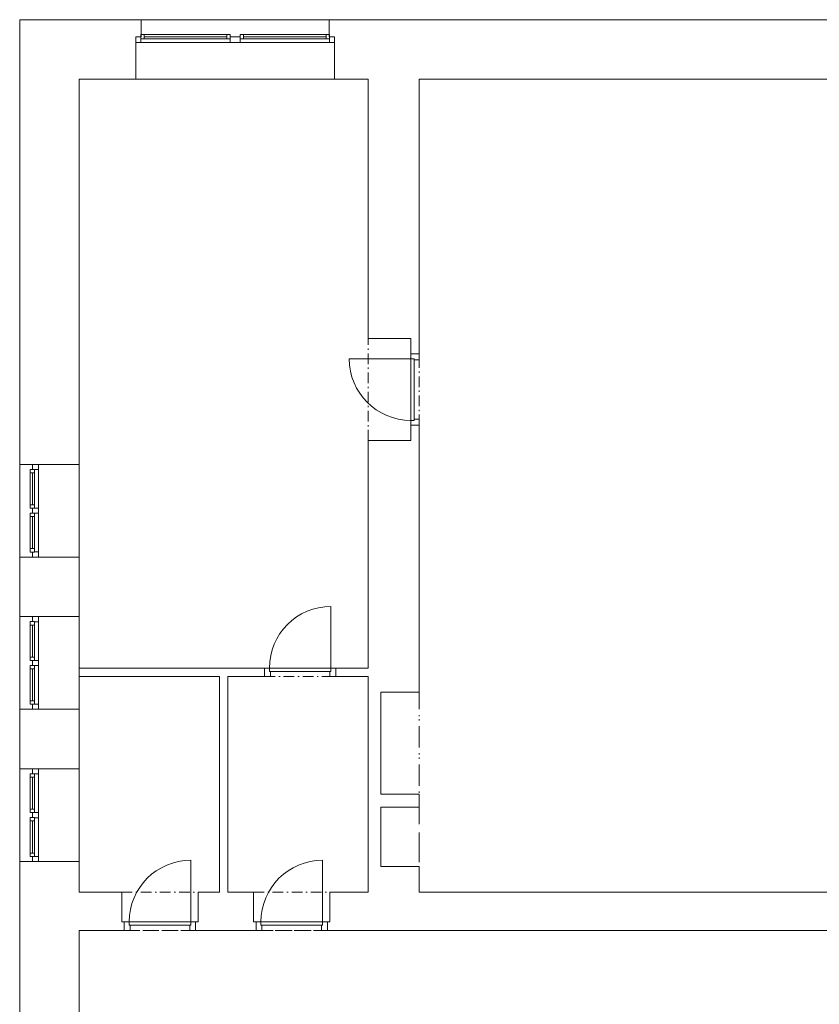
# Model space of a CAD drawing. Header units: millimetres. Extents: x -13540 to 53600, y -21460 to 10383.
# Tile 9 of 20: x -11600 to -2194, y -1570 to 10010. Entities that reach past the tile are written whole.
import ezdxf

# ---------------------------------------------------------------- set-up
doc = ezdxf.new("R2010")
doc.units = ezdxf.units.MM
doc.header["$MEASUREMENT"] = 0
doc.linetypes.add('Čerchovaná', pattern=[450, 200, -117.5, 15, -117.5])
doc.linetypes.add('Čerchovaná M', pattern=[225, 125, -42.5, 15, -42.5])
for name, color, linetype in [('02_Desky', 7, 'Continuous'), ('02_Zdi VNITŘNÍ - nenosné', 7, 'Continuous'), ('02_Zdi VNĚJŠÍ - nosné.obálka', 7, 'Continuous'), ('Nové_05_Podhledy', 7, 'Continuous'), ('Otvory – Dveře', 7, 'Continuous'), ('Otvory – Okna', 7, 'Continuous')]:
    doc.layers.add(name, color=color, linetype=linetype)

msp = doc.modelspace()

# ---------------------------------------------------------------- linework, layer by layer
at = {"layer": '02_Desky', "color": 251, "linetype": 'Continuous', "lineweight": 0, "flags": 128}
msp.add_lwpolyline([(-11600, -4870), (-4450, -4870), (-4450, -4270), (-700, -4270), (-700, -11470), (53600, -11470), (53600, 9980), (41780, 9980), (41780, 0), (18380, 0), (18100, 0), (18100, -700), (17305, -700), (14200, -700), (14200, 0), (13920, 0), (0, 0), (0, 10010), (-11600, 10010)], close=True, dxfattribs=at)
at = {"layer": '02_Zdi VNITŘNÍ - nenosné', "color": 251, "linetype": 'Continuous', "lineweight": 0}
for p, q in [((-8720, 2385), (-8720, 2285)), ((-7880, 2385), (-7880, 2285))]:
    msp.add_line(p, q, dxfattribs=at)
at = {"layer": '02_Zdi VNITŘNÍ - nenosné', "color": 251, "linetype": 'Continuous', "lineweight": 0, "flags": 128}
for points in [[(-8720, 2385), (-10900, 2385)], [(-7500, 2385), (-7880, 2385)], [(-10900, 2285), (-9250, 2285)], [(-9250, 2285), (-9250, -250)], [(-9150, 2285), (-8720, 2285)], [(-9150, -250), (-9150, 2285)], [(-7880, 2285), (-7500, 2285)]]:
    msp.add_lwpolyline(points, dxfattribs=at)
at = {"layer": '02_Zdi VNĚJŠÍ - nosné.obálka', "color": 251, "linetype": 'Continuous', "lineweight": 0}
for p, q in [((-10170, 10010), (-10170, 9810)), ((-7960, 10010), (-7960, 9810)), ((-10170, 9810), (-10235, 9810)), ((-10235, 9810), (-10235, 9740)), ((-10235, 9740), (-10235, 9310)), ((-7960, 9810), (-7895, 9810)), ((-7895, 9810), (-7895, 9740)), ((-7895, 9740), (-7895, 9310)), ((-7500, 6260), (-7000, 6260)), ((-7000, 6260), (-7000, 6080)), ((-7000, 6080), (-6900, 6080)), ((-7000, 5060), (-7000, 5240)), ((-7000, 5240), (-6900, 5240)), ((-7500, 5060), (-7000, 5060)), ((-11600, 4780), (-11450, 4780)), ((-11450, 4780), (-11380, 4780)), ((-11380, 4780), (-10900, 4780)), ((-11600, 3690), (-11450, 3690)), ((-11450, 3690), (-11380, 3690)), ((-11380, 3690), (-10900, 3690)), ((-11600, 2990), (-11450, 2990)), ((-11450, 2990), (-11380, 2990)), ((-11380, 2990), (-10900, 2990)), ((-7350, 2100), (-7350, 900)), ((-6900, 2100), (-7350, 2100)), ((-11600, 1900), (-11450, 1900)), ((-11450, 1900), (-11380, 1900)), ((-11380, 1900), (-10900, 1900)), ((-11600, 1200), (-11450, 1200)), ((-11450, 1200), (-11380, 1200)), ((-11380, 1200), (-10900, 1200)), ((-6900, 900), (-7350, 900)), ((-7350, 750), (-7350, 50)), ((-6900, 750), (-7350, 750)), ((-11600, 110), (-11450, 110)), ((-11450, 110), (-11380, 110)), ((-11380, 110), (-10900, 110)), ((-6900, 50), (-7350, 50)), ((-10400, -250), (-10400, -600)), ((-9500, -250), (-9500, -600)), ((-8850, -250), (-8850, -600)), ((-7950, -250), (-7950, -600)), ((-10400, -600), (-10370, -600)), ((-10370, -600), (-10370, -700)), ((-9500, -600), (-9530, -600)), ((-9530, -600), (-9530, -700)), ((-8850, -600), (-8820, -600)), ((-8820, -600), (-8820, -700)), ((-7950, -600), (-7980, -600)), ((-7980, -600), (-7980, -700))]:
    msp.add_line(p, q, dxfattribs=at)
at = {"layer": '02_Zdi VNĚJŠÍ - nosné.obálka', "color": 251, "linetype": 'Continuous', "lineweight": 0, "flags": 128}
for points in [[(-11600, 10010), (-11600, 9310)], [(-10170, 10010), (-11600, 10010)], [(-700, 10010), (-7960, 10010)], [(-11600, 9310), (-11600, 4780)], [(-10900, 9310), (-10235, 9310)], [(-10900, 4780), (-10900, 9310)], [(-7895, 9310), (-7500, 9310)], [(-7500, 9310), (-7500, 6260)], [(-6900, 9310), (-700, 9310)], [(-6900, 6080), (-6900, 9310)], [(-6900, 2100), (-6900, 5240)], [(-7500, 5060), (-7500, 2385)], [(-11600, 3690), (-11600, 2990)], [(-10900, 2990), (-10900, 3690)], [(-7500, 2285), (-7500, -250)], [(-11600, 1900), (-11600, 1200)], [(-10900, 1200), (-10900, 1900)], [(-6900, 750), (-6900, 900)], [(-11600, 110), (-11600, -1570)], [(-10900, -250), (-10900, 110)], [(-6900, -250), (-6900, 50)], [(-10400, -250), (-10900, -250)], [(-9250, -250), (-9500, -250)], [(-8850, -250), (-9150, -250)], [(-7500, -250), (-7950, -250)], [(-1870, -250), (-6900, -250)], [(-10900, -1570), (-10900, -700)], [(-10900, -700), (-10370, -700)], [(-9530, -700), (-8820, -700)], [(-7980, -700), (-2000, -700)]]:
    msp.add_lwpolyline(points, dxfattribs=at)
at = {"layer": 'Nové_05_Podhledy', "color": 251, "linetype": 'Čerchovaná M', "lineweight": 0, "flags": 128}
msp.add_lwpolyline([(-10900, -4870), (-4900, -4870), (-4900, -3570), (17180, -3570), (17180, -700), (-10900, -700)], close=True, dxfattribs=at)
at = {"layer": 'Otvory – Dveře', "color": 251, "linetype": 'Čerchovaná M', "lineweight": 0}
for p, q in [((-7500, 5060), (-7500, 6260)), ((-6900, 5240), (-6900, 6080)), ((-8720, 2385), (-7880, 2385)), ((-8720, 2285), (-7880, 2285)), ((-10400, -250), (-9500, -250)), ((-8850, -250), (-7950, -250)), ((-10370, -700), (-9530, -700)), ((-8820, -700), (-7980, -700))]:
    msp.add_line(p, q, dxfattribs=at)
at = {"layer": 'Otvory – Dveře', "color": 251, "linetype": 'Continuous', "lineweight": 0}
for p, q in [((-7500, 6260), (-7000, 6260)), ((-7000, 6260), (-7000, 6080)), ((-7000, 6022), (-7724, 6022)), ((-6900, 6080), (-7000, 6080)), ((-7000, 6080), (-7000, 6022)), ((-7000, 6080), (-6900, 6080)), ((-7000, 6080), (-6900, 6080)), ((-7000, 6022), (-6960, 6022)), ((-7000, 5298), (-7000, 6022)), ((-7000, 6022), (-6960, 6022)), ((-6960, 6022), (-6960, 6010)), ((-6960, 6022), (-6960, 5298)), ((-6900, 6010), (-6900, 6080)), ((-6960, 6010), (-6900, 6010)), ((-6960, 5298), (-7000, 5298)), ((-7000, 5298), (-7000, 5240)), ((-6960, 5298), (-7000, 5298)), ((-7000, 5240), (-6900, 5240)), ((-7000, 5240), (-6900, 5240)), ((-7000, 5240), (-6900, 5240)), ((-7000, 5060), (-7000, 5240)), ((-6900, 5310), (-6960, 5310)), ((-6960, 5310), (-6960, 5298)), ((-6900, 5240), (-6900, 5310)), ((-7500, 5060), (-7000, 5060)), ((-7938, 2385), (-7938, 3109)), ((-8662, 2385), (-8720, 2385)), ((-8720, 2385), (-8720, 2285)), ((-8720, 2385), (-8720, 2285)), ((-8720, 2385), (-8720, 2285)), ((-8662, 2345), (-8662, 2385)), ((-8662, 2385), (-7938, 2385)), ((-8662, 2345), (-8662, 2385)), ((-8650, 2345), (-8662, 2345)), ((-7938, 2345), (-8662, 2345)), ((-8650, 2285), (-8650, 2345)), ((-7938, 2345), (-7950, 2345)), ((-7950, 2345), (-7950, 2285)), ((-7880, 2385), (-7938, 2385)), ((-7938, 2385), (-7938, 2345)), ((-7938, 2385), (-7938, 2345)), ((-7880, 2285), (-7880, 2385)), ((-7880, 2385), (-7880, 2285)), ((-7880, 2385), (-7880, 2285)), ((-8720, 2285), (-8650, 2285)), ((-7950, 2285), (-7880, 2285)), ((-9588, -600), (-9588, 124)), ((-8038, -600), (-8038, 124)), ((-10400, -250), (-10400, -600)), ((-9500, -250), (-9500, -600)), ((-8850, -250), (-8850, -600)), ((-7950, -250), (-7950, -600)), ((-10400, -600), (-10370, -600)), ((-10312, -600), (-10370, -600)), ((-10370, -600), (-10370, -700)), ((-10370, -600), (-10370, -700)), ((-10370, -600), (-10370, -700)), ((-10312, -640), (-10312, -600)), ((-10312, -600), (-9588, -600)), ((-10312, -640), (-10312, -600)), ((-10300, -640), (-10312, -640)), ((-9588, -640), (-10312, -640)), ((-10300, -700), (-10300, -640)), ((-9588, -640), (-9600, -640)), ((-9600, -640), (-9600, -700)), ((-9530, -600), (-9588, -600)), ((-9588, -600), (-9588, -640)), ((-9588, -600), (-9588, -640)), ((-9530, -700), (-9530, -600)), ((-9530, -600), (-9530, -700)), ((-9530, -600), (-9530, -700)), ((-9500, -600), (-9530, -600)), ((-8850, -600), (-8820, -600)), ((-8762, -600), (-8820, -600)), ((-8820, -600), (-8820, -700)), ((-8820, -600), (-8820, -700)), ((-8820, -600), (-8820, -700)), ((-8762, -640), (-8762, -600)), ((-8762, -600), (-8038, -600)), ((-8762, -640), (-8762, -600)), ((-8750, -640), (-8762, -640)), ((-8038, -640), (-8762, -640)), ((-8750, -700), (-8750, -640)), ((-8038, -640), (-8050, -640)), ((-8050, -640), (-8050, -700)), ((-7980, -600), (-8038, -600)), ((-8038, -600), (-8038, -640)), ((-8038, -600), (-8038, -640)), ((-7980, -700), (-7980, -600)), ((-7980, -600), (-7980, -700)), ((-7980, -600), (-7980, -700)), ((-7950, -600), (-7980, -600)), ((-10370, -700), (-10300, -700)), ((-9600, -700), (-9530, -700)), ((-8820, -700), (-8750, -700)), ((-8050, -700), (-7980, -700))]:
    msp.add_line(p, q, dxfattribs=at)
for centre, start, end in [((-7000, 6022), 180, 270), ((-7938, 2385), 90, 180), ((-9588, -600), 90, 180), ((-8038, -600), 90, 180)]:
    msp.add_arc(centre, 724, start, end, dxfattribs=at)
at = {"layer": 'Otvory – Okna', "color": 251, "linetype": 'Continuous', "lineweight": 0}
for p, q in [((-10170, 10010), (-7960, 10010)), ((-10170, 10010), (-10170, 9810)), ((-7960, 10010), (-7960, 9810)), ((-10235, 9810), (-10176, 9810)), ((-10235, 9810), (-10235, 9740)), ((-10235, 9810), (-10235, 9740)), ((-10170, 9810), (-10235, 9810)), ((-10170, 9810), (-10235, 9810)), ((-10175, 9740), (-10235, 9740)), ((-10235, 9740), (-10235, 9310)), ((-10176, 9835), (-10136, 9835)), ((-10176, 9785), (-10176, 9835)), ((-10176, 9810), (-10176, 9785)), ((-10176, 9785), (-10175, 9785)), ((-10136, 9785), (-10176, 9785)), ((-10175, 9785), (-10175, 9740)), ((-9125, 9740), (-10175, 9740)), ((-10136, 9835), (-9164, 9835)), ((-10136, 9835), (-10136, 9785)), ((-10136, 9835), (-9164, 9835)), ((-10136, 9810), (-9164, 9810)), ((-9164, 9785), (-10136, 9785)), ((-9164, 9785), (-9164, 9835)), ((-9164, 9835), (-9124, 9835)), ((-9124, 9785), (-9164, 9785)), ((-9125, 9740), (-9125, 9785)), ((-9125, 9785), (-9124, 9785)), ((-9065, 9740), (-9125, 9740)), ((-9124, 9835), (-9124, 9785)), ((-9124, 9785), (-9124, 9810)), ((-9124, 9810), (-9065, 9810)), ((-9065, 9810), (-9006, 9810)), ((-9005, 9740), (-9065, 9740)), ((-9006, 9835), (-8966, 9835)), ((-9006, 9785), (-9006, 9835)), ((-9006, 9810), (-9006, 9785)), ((-9006, 9785), (-9005, 9785)), ((-8966, 9785), (-9006, 9785)), ((-9005, 9785), (-9005, 9740)), ((-7955, 9740), (-9005, 9740)), ((-8966, 9835), (-7994, 9835)), ((-8966, 9835), (-8966, 9785)), ((-8966, 9835), (-7994, 9835)), ((-8966, 9810), (-7994, 9810)), ((-7994, 9785), (-8966, 9785)), ((-7994, 9785), (-7994, 9835)), ((-7994, 9835), (-7954, 9835)), ((-7954, 9785), (-7994, 9785)), ((-7960, 9810), (-7895, 9810)), ((-7960, 9810), (-7895, 9810)), ((-7955, 9740), (-7955, 9785)), ((-7955, 9785), (-7954, 9785)), ((-7895, 9740), (-7955, 9740)), ((-7954, 9835), (-7954, 9785)), ((-7954, 9785), (-7954, 9810)), ((-7954, 9810), (-7895, 9810)), ((-7895, 9810), (-7895, 9740)), ((-7895, 9810), (-7895, 9740)), ((-7895, 9740), (-7895, 9310)), ((-10235, 9310), (-7895, 9310)), ((-11600, 4780), (-11600, 3690)), ((-11600, 4780), (-11450, 4780)), ((-11450, 4780), (-11450, 4721)), ((-11450, 4780), (-11380, 4780)), ((-11450, 4780), (-11380, 4780)), ((-11380, 4720), (-11380, 4780)), ((-11380, 4780), (-10900, 4780)), ((-10900, 4780), (-10900, 3690)), ((-11475, 4721), (-11475, 4681)), ((-11425, 4721), (-11475, 4721)), ((-11475, 4681), (-11475, 4304)), ((-11475, 4681), (-11425, 4681)), ((-11475, 4681), (-11475, 4304)), ((-11450, 4721), (-11425, 4721)), ((-11450, 4681), (-11450, 4304)), ((-11425, 4721), (-11425, 4720)), ((-11425, 4681), (-11425, 4721)), ((-11425, 4720), (-11380, 4720)), ((-11425, 4304), (-11425, 4681)), ((-11380, 4265), (-11380, 4720)), ((-11425, 4304), (-11475, 4304)), ((-11475, 4304), (-11475, 4264)), ((-11425, 4264), (-11425, 4304)), ((-11475, 4264), (-11425, 4264)), ((-11475, 4206), (-11475, 4166)), ((-11425, 4206), (-11475, 4206)), ((-11425, 4264), (-11450, 4264)), ((-11450, 4264), (-11450, 4235)), ((-11450, 4235), (-11450, 4206)), ((-11450, 4206), (-11425, 4206)), ((-11380, 4265), (-11425, 4265)), ((-11425, 4265), (-11425, 4264)), ((-11425, 4206), (-11425, 4205)), ((-11425, 4166), (-11425, 4206)), ((-11425, 4205), (-11380, 4205)), ((-11380, 4235), (-11380, 4265)), ((-11380, 4205), (-11380, 4235)), ((-11380, 3750), (-11380, 4205)), ((-11475, 4166), (-11475, 3789)), ((-11475, 4166), (-11425, 4166)), ((-11475, 4166), (-11475, 3789)), ((-11450, 4166), (-11450, 3789)), ((-11425, 3789), (-11425, 4166)), ((-11425, 3789), (-11475, 3789)), ((-11475, 3789), (-11475, 3749)), ((-11475, 3749), (-11425, 3749)), ((-11425, 3749), (-11450, 3749)), ((-11450, 3749), (-11450, 3690)), ((-11425, 3749), (-11425, 3789)), ((-11380, 3750), (-11425, 3750)), ((-11425, 3750), (-11425, 3749)), ((-11380, 3690), (-11380, 3750)), ((-11600, 3690), (-11450, 3690)), ((-11450, 3690), (-11380, 3690)), ((-11450, 3690), (-11380, 3690)), ((-11380, 3690), (-10900, 3690)), ((-11600, 2990), (-11600, 1900)), ((-11600, 2990), (-11450, 2990)), ((-11475, 2931), (-11475, 2891)), ((-11425, 2931), (-11475, 2931)), ((-11450, 2990), (-11450, 2931)), ((-11450, 2990), (-11380, 2990)), ((-11450, 2990), (-11380, 2990)), ((-11450, 2931), (-11425, 2931)), ((-11425, 2931), (-11425, 2930)), ((-11425, 2891), (-11425, 2931)), ((-11425, 2930), (-11380, 2930)), ((-11380, 2930), (-11380, 2990)), ((-11380, 2990), (-10900, 2990)), ((-11380, 2475), (-11380, 2930)), ((-10900, 2990), (-10900, 1900)), ((-11475, 2891), (-11475, 2514)), ((-11475, 2891), (-11425, 2891)), ((-11475, 2891), (-11475, 2514)), ((-11450, 2891), (-11450, 2514)), ((-11425, 2514), (-11425, 2891)), ((-11425, 2514), (-11475, 2514)), ((-11475, 2514), (-11475, 2474)), ((-11475, 2474), (-11425, 2474)), ((-11425, 2474), (-11450, 2474)), ((-11450, 2474), (-11450, 2445)), ((-11450, 2445), (-11450, 2416)), ((-11425, 2474), (-11425, 2514)), ((-11380, 2475), (-11425, 2475)), ((-11425, 2475), (-11425, 2474)), ((-11380, 2445), (-11380, 2475)), ((-11380, 2415), (-11380, 2445)), ((-11475, 2416), (-11475, 2376)), ((-11425, 2416), (-11475, 2416)), ((-11475, 2376), (-11475, 1999)), ((-11475, 2376), (-11425, 2376)), ((-11475, 2376), (-11475, 1999)), ((-11450, 2416), (-11425, 2416)), ((-11450, 2376), (-11450, 1999)), ((-11425, 2416), (-11425, 2415)), ((-11425, 2376), (-11425, 2416)), ((-11425, 2415), (-11380, 2415)), ((-11425, 1999), (-11425, 2376)), ((-11380, 1960), (-11380, 2415)), ((-11425, 1999), (-11475, 1999)), ((-11475, 1999), (-11475, 1959)), ((-11425, 1959), (-11425, 1999)), ((-11600, 1900), (-11450, 1900)), ((-11475, 1959), (-11425, 1959)), ((-11425, 1959), (-11450, 1959)), ((-11450, 1959), (-11450, 1900)), ((-11450, 1900), (-11380, 1900)), ((-11450, 1900), (-11380, 1900)), ((-11380, 1960), (-11425, 1960)), ((-11425, 1960), (-11425, 1959)), ((-11380, 1900), (-11380, 1960)), ((-11380, 1900), (-10900, 1900)), ((-11600, 1200), (-11600, 110)), ((-11600, 1200), (-11450, 1200)), ((-11450, 1200), (-11450, 1141)), ((-11450, 1200), (-11380, 1200)), ((-11450, 1200), (-11380, 1200)), ((-11380, 1140), (-11380, 1200)), ((-11380, 1200), (-10900, 1200)), ((-10900, 1200), (-10900, 110)), ((-11475, 1141), (-11475, 1101)), ((-11425, 1141), (-11475, 1141)), ((-11475, 1101), (-11475, 724)), ((-11475, 1101), (-11425, 1101)), ((-11475, 1101), (-11475, 724)), ((-11450, 1141), (-11425, 1141)), ((-11450, 1101), (-11450, 724)), ((-11425, 1141), (-11425, 1140)), ((-11425, 1101), (-11425, 1141)), ((-11425, 1140), (-11380, 1140)), ((-11425, 724), (-11425, 1101)), ((-11380, 685), (-11380, 1140)), ((-11425, 724), (-11475, 724)), ((-11475, 724), (-11475, 684)), ((-11425, 684), (-11425, 724)), ((-11475, 684), (-11425, 684)), ((-11475, 626), (-11475, 586)), ((-11425, 626), (-11475, 626)), ((-11475, 586), (-11475, 209)), ((-11475, 586), (-11425, 586)), ((-11475, 586), (-11475, 209)), ((-11425, 684), (-11450, 684)), ((-11450, 684), (-11450, 655)), ((-11450, 655), (-11450, 626)), ((-11450, 626), (-11425, 626)), ((-11450, 586), (-11450, 209)), ((-11380, 685), (-11425, 685)), ((-11425, 685), (-11425, 684)), ((-11425, 626), (-11425, 625)), ((-11425, 586), (-11425, 626)), ((-11425, 625), (-11380, 625)), ((-11425, 209), (-11425, 586)), ((-11380, 655), (-11380, 685)), ((-11380, 625), (-11380, 655)), ((-11380, 170), (-11380, 625)), ((-11425, 209), (-11475, 209)), ((-11475, 209), (-11475, 169)), ((-11475, 169), (-11425, 169)), ((-11425, 169), (-11450, 169)), ((-11450, 169), (-11450, 110)), ((-11425, 169), (-11425, 209)), ((-11380, 170), (-11425, 170)), ((-11425, 170), (-11425, 169)), ((-11380, 110), (-11380, 170)), ((-11600, 110), (-11450, 110)), ((-11450, 110), (-11380, 110)), ((-11450, 110), (-11380, 110)), ((-11380, 110), (-10900, 110))]:
    msp.add_line(p, q, dxfattribs=at)
at = {"layer": 'Otvory – Okna', "color": 251, "linetype": 'Čerchovaná', "lineweight": 0}
for p, q in [((-6900, 2100), (-6900, 900)), ((-6900, 750), (-6900, 50))]:
    msp.add_line(p, q, dxfattribs=at)
at = {"layer": 'Otvory – Okna', "color": 251, "linetype": 'Čerchovaná', "lineweight": 0, "flags": 128}
for points in [[(-6900, 2100), (-7350, 2100), (-7350, 900), (-6900, 900)], [(-6900, 750), (-7350, 750), (-7350, 50), (-6900, 50)]]:
    msp.add_lwpolyline(points, close=True, dxfattribs=at)

doc.saveas('drawing.dxf')
